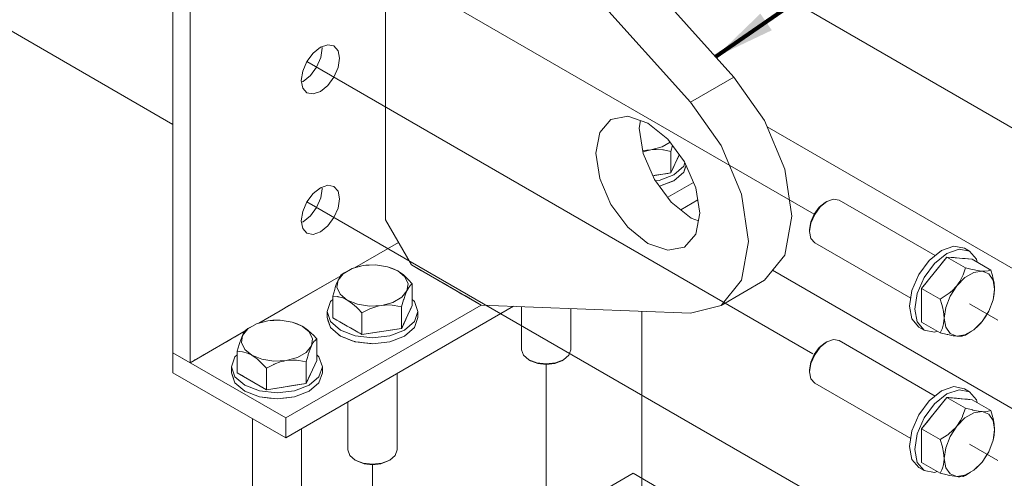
# Model space of a CAD drawing. Header units: millimetres. Extents: x -1413 to 6997, y -739331 to -733391.
# Tile 7 of 47: x 3378 to 3779, y -735585 to -735399. Entities that reach past the tile are written whole.
import ezdxf

# ---------------------------------------------------------------- set-up
doc = ezdxf.new("R2010")
doc.units = ezdxf.units.MM
doc.header["$MEASUREMENT"] = 0
doc.linetypes.add('DGN Style 4', pattern=[476.125756, 237.914182, -118.957091, 0.297393, -118.957091])
doc.layers.add('ENG STEEL', color=5, linetype='Continuous', lineweight=0)
doc.layers.add('Side Slip Cradle Stbd', color=7, linetype='Continuous', lineweight=0)
doc.styles.add('Style-ENGINEERING_0', font='ENGINEERING.shx')
doc.dimstyles.new('MetricMM', dxfattribs={"dimtxt": 3, "dimasz": 3, "dimexe": 1.5, "dimexo": 1.5, "dimgap": 1.5, "dimtad": 1, "dimdec": 0, "dimzin": 7, "dimtxsty": 'Style-ENGINEERING_0', "dimcen": 0.09, "dimclrd": 1, "dimclre": 1, "dimclrt": 7, "dimadec": 0, "dimazin": 3, "dimtfac": 1, "dimtdec": 0, "dimtofl": 0, "dimtmove": 0, "dimatfit": 3, "dimfxl": 1, "dimtzin": 7, "dimlwd": -1, "dimlwe": 0, "dimarcsym": 0})

# ---------------------------------------------------------------- blocks, each defined once
blk = doc.blocks.new('*U59')
at = {"color": 1, "linetype": 'DGN Style 4', "lineweight": 0}
for p, q in [((448.38, 1035.01), (648.24, 919.62)), ((793.33, 1031.81), (991.3, 917.51)), ((719.83, 992.59), (909.36, 883.17)), ((702.84, 945.25), (909.36, 826.01)), ((890.18, 918.74), (991.3, 860.35)), ((702.84, 888.09), (909.36, 768.86)), ((892.43, 860.28), (991.3, 803.2)), ((972.55, 846.68), (984.08, 840.03)), ((839.16, 843.58), (839.16, 752.91)), ((800.27, 821.95), (800.27, 730.46)), ((972.55, 789.53), (984.08, 782.87)), ((729.56, 781.12), (729.56, 689.63))]:
    blk.add_line(p, q, dxfattribs=at)
at = {"color": 7, "linetype": 'Continuous', "lineweight": 0}
for p, q in [((791.43, 1033.93), (876.64, 938.85)), ((858.96, 928.65), (773.75, 1023.72)), ((734.86, 997.82), (734.86, 880.83)), ((876.64, 938.85), (858.96, 928.65)), ((871.46, 911.01), (858.96, 928.65)), ((849.75, 913.68), (841.63, 920.23)), ((734.86, 880.83), (745.47, 862.46)), ((745.47, 862.46), (773.75, 846.13)), ((773.75, 846.13), (858.96, 842.81))]:
    blk.add_line(p, q, dxfattribs=at)
at = {"color": 7, "linetype": 'Continuous', "lineweight": 0, "flags": 128}
for points in [[(876.64, 938.85), (889.14, 921.22), (897.43, 901.42), (900.32, 882.26), (897.43, 866.45), (889.14, 856.22), (871.46, 846.01), (858.96, 842.81)], [(841.63, 920.23), (833.52, 923.05), (826.63, 921.71), (826.63, 921.71)], [(826.63, 921.71), (822.04, 916.42), (820.42, 907.98), (822.04, 897.68), (826.63, 887.07), (833.52, 877.79), (841.63, 871.24), (849.75, 868.42), (856.63, 869.75)], [(838.68, 921.25), (838.1, 918.19), (839.71, 907.88), (844.31, 897.28), (851.19, 888), (859.31, 881.45), (862.26, 880.42)], [(856.63, 869.75), (856.63, 869.75), (861.23, 875.04), (862.85, 883.49), (861.23, 893.79), (856.63, 904.39), (849.75, 913.68)], [(871.46, 846.01), (879.75, 856.24), (882.65, 872.06), (879.75, 891.21), (871.46, 911.01)]]:
    blk.add_lwpolyline(points, dxfattribs=at)
at = {"layer": 'ENG STEEL', "color": 252, "linetype": 'Continuous', "lineweight": 0}
for p, q in [((851.7, 911.04), (851.01, 908.69)), ((839.52, 909.1), (842.92, 909.27)), ((840.18, 908.62), (839.63, 908.43)), ((842.92, 909.27), (840.18, 908.62)), ((848, 909.29), (847.8, 909.33)), ((851.01, 908.69), (848, 909.29)), ((851.01, 908.69), (851.01, 899.91)), ((854.46, 907.33), (851.01, 899.91)), ((851.01, 899.91), (843.66, 898.77)), ((846.24, 896.89), (852.24, 899.2)), ((846.24, 896.89), (844.73, 896.71)), ((909.36, 883.17), (911.43, 885.95)), ((909.57, 883.05), (911.86, 886.14)), ((911.86, 886.14), (914.57, 888.33)), ((958.35, 863.06), (963.36, 867.1)), ((725.8, 862.19), (721.25, 860.97)), ((730.79, 862.44), (725.8, 862.19)), ((725.8, 862.19), (726.82, 862.31)), ((953.09, 852.91), (963.36, 865.68)), ((963.36, 865.68), (973.63, 864.76)), ((963.36, 865.68), (970.96, 861.29)), ((973.63, 864.76), (981.23, 860.37)), ((717.7, 859.1), (719.87, 860.16)), ((969.97, 858.38), (970.96, 861.29)), ((970.96, 861.29), (973.73, 860.62)), ((977.69, 859.91), (978.3, 859.87)), ((715.53, 856.26), (715.81, 856.81)), ((743.58, 851.92), (744.02, 854.8)), ((744.23, 856.43), (745.75, 854.76)), ((745.75, 854.76), (744.95, 854.04)), ((745.75, 845.98), (745.75, 854.76)), ((967.42, 853.99), (964.7, 849.79)), ((967.42, 853.99), (970.75, 857.31)), ((982.12, 857.33), (982.6, 855.22)), ((982.82, 852.61), (982.21, 856.29)), ((713.36, 849.75), (714.16, 852.48)), ((716.41, 850.53), (719.29, 848.16)), ((743.58, 851.92), (741.47, 849.3)), ((743.58, 851.92), (743.31, 851.3)), ((953.09, 852.91), (960.7, 848.52)), ((953.09, 839.22), (953.09, 852.91)), ((960.7, 848.52), (963.46, 850.37)), ((982.21, 848.23), (982.82, 852.61)), ((713.36, 840.97), (713.36, 849.75)), ((715.45, 849.58), (713.36, 849.75)), ((719.29, 848.16), (723.39, 846.5)), ((723.02, 845.2), (721.44, 846.66)), ((741.41, 845.41), (738.42, 845.96)), ((745.75, 845.98), (741.41, 836.63)), ((961.38, 846.36), (960.7, 848.52)), ((728.24, 844.44), (725.22, 842.91)), ((725.22, 834.13), (725.22, 842.91)), ((741.41, 836.63), (741.41, 845.41)), ((748.06, 843.47), (746.65, 839.39)), ((810.27, 844.7), (810.27, 827.96)), ((686.91, 839.73), (682.36, 838.51)), ((691.9, 839.99), (686.91, 839.73)), ((686.91, 839.73), (687.93, 839.86)), ((725.22, 834.13), (713.36, 840.97)), ((746.65, 839.39), (742.64, 835.92)), ((953.09, 839.22), (960.7, 834.83)), ((678, 835.97), (678.81, 836.65)), ((678, 835.97), (678.01, 835.97)), ((678.81, 836.65), (680.98, 837.71)), ((705.33, 833.98), (706.86, 832.31)), ((741.41, 836.63), (725.22, 834.13)), ((960.7, 834.83), (961.59, 836.73)), ((961.59, 836.73), (961.63, 836.85)), ((964.7, 834.51), (967.42, 833.45)), ((967.42, 833.45), (970.75, 833.97)), ((970.96, 833.91), (969.94, 833.58)), ((973.47, 835.54), (970.96, 833.91)), ((674.47, 827.3), (675.27, 830.03)), ((704.69, 829.47), (705.13, 832.35)), ((706.86, 832.31), (706.06, 831.59)), ((706.86, 823.53), (706.86, 832.31)), ((722.48, 831.16), (716.48, 833.47)), ((967.42, 833.45), (966.75, 833.53)), ((969.94, 833.58), (969.94, 833.58)), ((674.47, 818.52), (674.47, 827.3)), ((676.56, 827.12), (674.47, 827.3)), ((677.52, 828.08), (680.4, 825.71)), ((704.69, 829.47), (702.58, 826.84)), ((704.69, 829.47), (704.42, 828.85)), ((810.27, 827.96), (809.51, 825.75)), ((907.98, 822.83), (909.36, 826.01)), ((680.4, 825.71), (684.5, 824.05)), ((684.13, 822.74), (682.55, 824.21)), ((689.34, 821.98), (686.33, 820.45)), ((702.52, 822.96), (699.53, 823.5)), ((706.86, 823.53), (702.52, 814.18)), ((702.52, 814.18), (702.52, 822.96)), ((686.33, 811.67), (674.47, 818.52)), ((686.33, 811.67), (686.33, 820.45)), ((709.17, 821.02), (707.76, 816.93)), ((739.56, 818.22), (739.56, 787.14)), ((702.52, 814.18), (686.33, 811.67)), ((707.76, 816.93), (703.75, 813.47)), ((683.59, 808.7), (677.58, 811.02)), ((953.09, 795.75), (963.36, 808.53)), ((963.36, 808.53), (973.63, 807.61)), ((963.36, 808.53), (970.96, 804.13)), ((981.23, 803.22), (973.63, 807.61)), ((973.8, 803.43), (973.99, 803.38)), ((977.69, 802.76), (974.36, 802.24)), ((977.69, 802.76), (979.23, 802.72)), ((982.21, 799.13), (980.4, 801.7)), ((981.23, 803.22), (982.12, 800.29)), ((967.42, 796.83), (968.96, 799.1)), ((700.67, 795.77), (700.67, 764.68)), ((953.09, 782.06), (953.09, 795.75)), ((960.7, 791.36), (953.09, 795.75)), ((960.7, 791.36), (963.53, 793.21)), ((961.59, 788.44), (960.7, 791.36)), ((963.53, 793.21), (963.72, 793.33)), ((739.56, 787.14), (738.8, 784.93)), ((962.9, 787.99), (962.29, 783.6)), ((977.69, 782.23), (980.4, 786.42)), ((960.7, 777.67), (953.09, 782.06)), ((962.29, 783.6), (962.9, 779.92)), ((977.69, 782.23), (974.36, 778.9)), ((958.35, 777.99), (959.47, 778.38)), ((960.7, 777.67), (961.38, 779.04)), ((961.38, 779.04), (961.59, 779.7)), ((972.97, 778.1), (970.96, 776.76)), ((967.42, 776.3), (965.49, 776.57)), ((969.97, 776.4), (969.91, 776.37)), ((969.98, 776.4), (969.97, 776.4))]:
    blk.add_line(p, q, dxfattribs=at)
at = {"layer": 'ENG STEEL', "color": 252, "linetype": 'Continuous', "lineweight": 0, "flags": 128}
for points in [[(847.8, 909.33), (844.98, 909.46), (843.93, 909.4), (842.92, 909.27), (847.46, 910.49), (850.72, 912.37)], [(854.46, 907.33), (854.19, 906.75), (853.71, 905.71), (852.69, 903.52), (852.25, 902.58), (851.01, 899.91), (849.81, 899.72), (844.76, 898.94), (843.66, 898.77)], [(857.22, 903.04), (856.25, 900.22), (852.24, 896.75), (846.38, 894.49)], [(856.75, 904.12), (856.25, 902.67), (852.24, 899.2)], [(911.43, 885.95), (913.86, 887.92), (914.57, 888.33), (917.28, 889.27), (919.57, 888.82), (958.67, 866.25)], [(948.67, 848.93), (909.57, 871.5), (908.04, 873.26), (907.5, 876.08), (907.5, 876.89), (907.98, 879.99), (909.36, 883.17)], [(907.5, 876.08), (908.04, 879.51), (909.57, 883.05)], [(951.99, 837.19), (949.15, 840.46), (948.16, 845.66), (949.15, 852.02), (951.99, 858.56), (956.23, 864.28), (961.24, 868.32), (966.24, 870.06), (970.49, 869.24), (972.61, 868.01), (975.45, 864.75), (975.67, 863.58)], [(963.36, 867.1), (968.37, 868.84), (972.61, 868.01)], [(725.8, 862.19), (723.06, 861.54), (721.25, 860.97), (717.65, 858.88), (716.89, 858.42), (717.7, 859.1)], [(726.82, 862.31), (727.87, 862.38), (730.79, 862.44), (735.72, 861.68), (737.72, 860.98), (739.82, 860.02), (740.03, 859.9), (742.11, 858.41), (743.55, 857.06), (744.23, 856.43)], [(954.11, 835.97), (951.27, 839.23), (950.28, 844.44), (951.27, 850.79), (954.11, 857.33), (958.35, 863.06)], [(973.63, 864.76), (973.63, 864.76), (970.88, 865.01), (969.73, 865.11), (967.32, 865.33), (966.3, 865.42), (963.36, 865.68), (962.6, 864.73), (959.4, 860.75), (958.24, 859.31), (955.84, 856.33), (954.95, 855.22), (953.09, 852.91), (953.09, 850.97), (953.09, 849.59), (953.09, 846.06), (953.09, 844.58), (953.09, 841.15), (953.09, 840.21), (953.09, 839.22), (953.09, 839.22)], [(717.65, 858.88), (715.53, 856.26), (715.09, 853.38), (716.41, 850.53)], [(715.81, 856.81), (716.09, 857.32), (716.84, 858.38), (716.89, 858.42), (716.9, 858.43)], [(744.02, 854.8), (742.7, 857.65), (739.82, 860.02), (735.72, 861.68)], [(963.46, 850.37), (964.3, 850.93), (965.49, 851.94), (967.42, 853.99), (968.04, 854.8), (968.62, 855.68), (969.91, 858.19), (969.97, 858.38)], [(973.73, 860.62), (974.56, 860.41), (975.75, 860.18), (977.69, 859.91), (974.36, 859.4), (970.75, 857.31)], [(982.21, 856.29), (980.4, 858.86), (977.69, 859.91)], [(978.3, 859.87), (978.88, 859.86), (980.18, 859.99), (980.24, 860.01), (981.23, 860.37)], [(981.23, 860.37), (981.91, 858.22), (982.12, 857.33)], [(714.16, 852.48), (714.41, 853.31), (714.8, 854.45), (715.53, 856.26)], [(744.95, 854.04), (744.71, 853.83), (744.32, 853.28), (743.58, 851.92)], [(982.6, 855.22), (982.82, 852.85), (982.82, 852.61), (982.66, 850.63), (982.21, 848.23), (980.4, 843.58), (979.23, 841.65), (977.69, 839.38), (977.01, 838.59), (976.26, 837.82), (974.36, 836.06), (970.75, 833.97), (969.94, 833.58), (969.63, 833.48), (968.96, 833.41), (967.42, 833.45)], [(743.31, 851.3), (743.03, 850.6), (742.27, 848.4), (742.22, 848.22), (741.41, 845.41)], [(961.63, 836.85), (962.07, 838.45), (962.29, 840.76), (962.9, 845.14), (964.7, 849.79)], [(716.48, 833.47), (712.47, 836.94), (711.06, 841.03), (711.06, 843.47), (712.47, 847.56), (713.36, 848.34)], [(713.36, 840.97), (713.36, 840.97), (715.04, 840), (716.24, 839.31), (719.29, 837.55), (720.58, 836.81), (723.54, 835.09), (724.36, 834.62), (725.22, 834.13), (729.56, 834.8), (731.36, 835.08), (735.16, 835.66), (736.78, 835.91), (741.41, 836.63), (741.73, 837.32), (743.09, 840.24), (743.58, 841.29), (744.59, 843.47), (744.97, 844.29), (745.75, 845.98), (745.75, 845.98)], [(721.44, 846.66), (719.5, 848.04), (719.29, 848.16), (717.5, 849.02), (715.57, 849.54), (715.45, 849.58)], [(745.75, 848.34), (746.65, 847.56), (748.06, 843.47), (748.06, 841.03), (746.65, 836.94), (742.64, 833.47), (736.64, 831.16), (729.56, 830.34), (722.48, 831.16)], [(741.47, 849.3), (737.86, 847.21), (733.31, 845.99), (728.32, 845.74), (723.39, 846.5)], [(738.42, 845.96), (737.52, 846.12), (736.05, 846.19), (733.31, 845.99), (732.3, 845.8), (731.25, 845.54), (728.43, 844.54), (728.24, 844.44)], [(964.7, 834.51), (962.9, 837.08), (962.29, 840.76), (962.28, 840.99), (962.03, 843.54), (961.59, 845.47), (961.38, 846.36)], [(742.64, 835.92), (736.64, 833.61), (729.56, 832.79), (722.48, 833.61), (716.48, 835.92), (712.47, 839.39), (711.06, 843.47)], [(725.22, 842.91), (723.69, 844.58), (723.02, 845.2)], [(809.51, 825.75), (807.34, 823.88), (806.63, 823.47), (803.71, 822.34), (800.27, 821.95), (796.82, 822.34), (793.9, 823.47), (793.2, 823.88), (791.03, 825.75), (790.27, 827.96), (790.27, 845.48)], [(974.36, 836.06), (977.69, 839.38), (980.4, 843.58)], [(675.27, 830.03), (675.51, 830.85), (675.91, 832), (676.64, 833.8), (676.91, 834.36), (677.2, 834.87), (677.95, 835.93), (678, 835.97), (678.76, 836.43), (682.36, 838.51), (684.17, 839.08), (686.91, 839.73)], [(687.93, 839.86), (688.98, 839.92), (691.9, 839.99), (696.83, 839.22), (698.83, 838.53), (700.93, 837.56), (701.14, 837.44), (703.22, 835.95), (704.66, 834.6), (705.33, 833.98)], [(705.13, 832.35), (703.81, 835.19), (700.93, 837.56), (696.83, 839.22)], [(678.76, 836.43), (676.64, 833.8), (676.2, 830.92), (677.52, 828.08)], [(959.47, 835.54), (958.35, 835.15), (954.11, 835.97), (951.99, 837.19)], [(966.75, 833.53), (966, 833.64), (963.72, 834.08), (963.53, 834.13), (960.7, 834.83)], [(706.06, 831.59), (705.82, 831.37), (705.42, 830.82), (704.69, 829.47)], [(907.5, 818.92), (908.04, 822.36), (909.57, 825.89), (911.86, 828.99), (914.57, 831.17)], [(909.36, 826.01), (911.43, 828.8), (913.86, 830.76), (914.57, 831.17), (917.28, 832.11), (919.57, 831.67), (958.67, 809.09)], [(677.58, 811.02), (673.57, 814.48), (672.17, 818.57), (672.17, 821.02), (673.57, 825.11), (674.47, 825.88)], [(682.55, 824.21), (680.6, 825.59), (680.4, 825.71), (678.61, 826.56), (676.68, 827.09), (676.56, 827.12)], [(706.86, 825.88), (707.76, 825.11), (709.17, 821.02), (709.17, 818.57), (707.76, 814.48), (703.75, 811.02), (697.75, 808.7), (690.67, 807.89), (683.59, 808.7)], [(702.58, 826.84), (698.97, 824.76), (694.42, 823.54), (693.41, 823.35), (692.36, 823.09), (689.54, 822.09), (689.34, 821.98)], [(704.42, 828.85), (704.14, 828.14), (703.38, 825.95), (703.33, 825.77), (702.52, 822.96)], [(676.15, 817.55), (677.35, 816.86), (680.4, 815.09), (681.69, 814.35), (684.65, 812.64), (685.47, 812.17), (686.33, 811.67), (690.67, 812.34), (692.47, 812.62), (696.27, 813.21), (697.89, 813.46), (702.52, 814.18), (702.84, 814.87), (704.2, 817.79), (704.68, 818.84), (705.7, 821.02), (706.08, 821.84), (706.86, 823.53), (706.86, 823.53)], [(686.33, 820.45), (684.8, 822.12), (684.13, 822.74)], [(699.53, 823.5), (698.63, 823.67), (697.16, 823.74), (694.42, 823.54), (689.43, 823.28), (684.5, 824.05)], [(807.34, 823.88), (804.09, 822.63), (800.27, 822.19), (796.44, 822.63), (793.2, 823.88)], [(948.67, 791.77), (909.57, 814.35), (908.04, 816.11), (907.5, 818.92), (907.5, 819.74), (907.98, 822.83)], [(703.75, 813.47), (697.75, 811.15), (690.67, 810.34), (683.59, 811.15), (677.58, 813.47), (673.57, 816.93), (672.17, 821.02)], [(674.47, 818.52), (674.47, 818.52), (676.15, 817.55)], [(958.35, 777.99), (954.11, 778.82), (951.99, 780.04), (949.15, 783.3), (948.16, 788.51), (949.15, 794.86), (951.99, 801.4), (956.23, 807.13), (961.24, 811.17), (966.24, 812.91), (970.49, 812.08), (972.61, 810.86), (975.45, 807.59), (975.67, 806.43)], [(954.11, 778.82), (951.27, 782.08), (950.28, 787.28), (951.27, 793.64), (954.11, 800.18), (958.35, 805.9), (963.36, 809.94), (968.37, 811.68), (972.61, 810.86)], [(738.8, 784.93), (736.63, 783.05), (735.92, 782.65), (733, 781.52), (729.56, 781.12), (726.11, 781.52), (723.19, 782.65), (722.49, 783.05), (720.32, 784.93), (719.56, 787.14), (719.56, 806.67)], [(973.63, 807.61), (973.63, 807.61), (971.77, 807.77), (970.88, 807.85), (968.48, 808.07), (967.32, 808.17), (964.12, 808.46), (963.36, 808.53), (960.42, 804.87), (959.4, 803.6), (956.99, 800.6), (955.84, 799.18), (953.09, 795.75), (953.09, 794.76)], [(974.36, 802.24), (970.75, 800.16), (967.42, 796.83)], [(968.96, 799.1), (969.63, 800.41), (969.94, 801.27), (970.96, 804.13), (973.8, 803.43)], [(973.99, 803.38), (976.26, 802.94), (977.01, 802.83), (977.69, 802.76), (980.4, 801.7)], [(979.23, 802.72), (979.9, 802.78), (980.21, 802.88), (981.23, 803.22)], [(699.91, 762.47), (697.74, 760.6), (697.03, 760.19), (694.11, 759.07), (690.67, 758.67), (687.22, 759.07), (684.3, 760.19), (683.6, 760.6), (681.43, 762.47), (680.67, 764.68), (680.67, 799.85)], [(982.12, 800.29), (982.16, 800.13), (982.66, 797.61), (982.82, 795.46), (982.82, 795.22), (982.6, 793.1), (982.21, 791.07), (980.4, 786.42), (978.88, 783.92), (978.3, 783.04), (977.69, 782.23), (975.75, 780.18), (974.36, 778.9), (970.75, 776.82), (969.97, 776.4), (970.96, 776.76)], [(982.21, 791.07), (982.82, 795.46), (982.21, 799.13)], [(953.09, 794.76), (953.09, 793.82), (953.09, 790.39), (953.09, 788.91), (953.09, 785.38), (953.09, 784), (953.09, 782.06), (953.09, 782.06)], [(963.72, 793.33), (966, 795.27), (966.75, 796.05), (967.42, 796.83), (964.7, 792.64), (962.9, 787.99)], [(961.59, 779.7), (962.03, 781.11), (962.28, 783.37), (962.29, 783.6), (962.07, 786.15), (961.63, 788.27), (961.59, 788.44)], [(736.63, 783.05), (733.38, 781.8), (729.56, 781.36), (725.73, 781.8), (722.49, 783.05)], [(965.49, 776.57), (964.3, 776.8), (963.46, 777), (960.7, 777.67)], [(970.75, 776.82), (967.42, 776.3), (964.7, 777.36), (962.9, 779.92)], [(969.91, 776.37), (968.62, 776.25), (968.04, 776.26), (967.42, 776.3)]]:
    blk.add_lwpolyline(points, dxfattribs=at)
at = {"layer": 'Side Slip Cradle Stbd', "color": 3, "linetype": 'Continuous', "lineweight": 0}
for p, q in [((702.84, 932.54), (701.16, 934.48)), ((734.86, 922.22), (734.86, 920.91)), ((849.72, 889.99), (860.25, 896.07)), ((706.77, 885.82), (708.46, 889.71)), ((862, 888.91), (855.04, 884.89)), ((715.53, 885.63), (713.84, 881.74)), ((722.17, 861.26), (740.16, 871.64)), ((740.16, 871.64), (722.17, 861.26)), ((683.28, 838.8), (716.6, 858.04)), ((749.53, 860.12), (750.57, 859.51)), ((750.57, 859.51), (751.49, 858.98)), ((751.49, 858.98), (753.1, 858.05)), ((753.1, 858.05), (754.13, 857.46)), ((754.13, 857.46), (756.07, 856.33)), ((756.07, 856.33), (757.07, 855.76)), ((757.07, 855.76), (757.87, 855.3)), ((757.87, 855.3), (758.32, 855.04)), ((758.32, 855.04), (758.39, 855)), ((758.39, 855), (760.51, 853.77)), ((760.51, 853.77), (761.49, 853.21)), ((761.49, 853.21), (763.74, 851.91)), ((763.74, 851.91), (765.3, 851)), ((765.3, 851), (765.97, 850.62)), ((765.97, 850.62), (766.22, 850.48)), ((766.22, 850.48), (767.36, 849.82)), ((767.36, 849.82), (773.75, 846.13)), ((694.2, 800.2), (773.75, 846.13)), ((787, 845.61), (694.2, 792.04)), ((711.55, 839.6), (712.3, 837.41)), ((655.31, 822.65), (677.71, 835.58)), ((655.31, 833.98), (655.31, 822.65)), ((713.49, 836.06), (715.44, 834.36)), ((715.44, 834.36), (715.6, 834.23)), ((715.6, 834.23), (715.96, 833.92)), ((718.42, 832.72), (719.23, 832.41)), ((719.23, 832.41), (721.32, 831.6)), ((721.32, 831.6), (722.29, 831.23)), ((724.04, 830.98), (724.23, 830.96)), ((724.23, 830.96), (725.88, 830.77)), ((725.88, 830.77), (726.25, 830.72)), ((726.25, 830.72), (729.01, 830.41)), ((648.24, 826.74), (655.31, 822.65)), ((648.24, 826.74), (694.2, 800.2)), ((648.24, 818.57), (648.24, 826.74)), ((694.2, 792.04), (648.24, 818.57)), ((696.77, 808.59), (697.74, 808.7)), ((694.2, 800.2), (694.2, 792.04)), ((835.62, 777.63), (658.85, 675.57)), ((870.98, 757.22), (835.62, 777.63))]:
    blk.add_line(p, q, dxfattribs=at)
at = {"layer": 'Side Slip Cradle Stbd', "color": 3, "linetype": 'Continuous', "lineweight": 0, "flags": 128}
for points in [[(655.31, 1000.25), (655.31, 1000.25), (655.31, 940.03), (655.31, 882.87), (655.31, 833.98)], [(648.24, 826.74), (648.24, 886.96), (648.24, 944.11), (648.24, 993)], [(734.86, 978.07), (734.86, 938.85), (734.86, 937.96), (734.86, 936.69), (734.86, 935.38), (734.86, 934.34), (734.86, 933.7)], [(713.84, 951.6), (713.84, 951.6), (711.32, 952.09), (708.34, 951.05), (705.37, 948.65), (702.84, 945.25), (701.16, 941.36), (700.57, 937.58), (701.16, 934.48)], [(700.68, 936.97), (701.27, 937.17), (704.25, 939.57), (706.77, 942.98), (708.46, 946.86), (709.05, 950.64), (708.93, 951.26)], [(713.84, 951.6), (715.53, 949.66), (716.12, 946.56), (715.53, 942.78), (713.84, 938.89), (711.32, 935.49), (708.34, 933.09), (705.37, 932.05), (702.84, 932.54)], [(734.86, 933.7), (734.86, 928.8), (734.86, 923.9)], [(734.86, 923.9), (734.86, 923.27), (734.86, 922.22)], [(734.86, 920.91), (734.86, 887.36), (734.86, 886.42), (734.86, 885.21), (734.86, 884.05)], [(846.38, 894.49), (851.64, 896.52), (852.24, 896.75), (856.25, 900.22), (856.25, 900.22), (856.45, 900.78), (856.87, 902.01), (857.22, 903.04)], [(713.84, 894.44), (713.84, 894.44), (711.32, 894.93), (708.34, 893.9), (705.37, 891.49), (702.84, 888.09), (701.16, 884.2), (700.57, 880.42), (701.16, 877.33), (702.84, 875.39), (702.84, 875.39)], [(708.46, 889.71), (709.05, 893.49), (708.93, 894.1)], [(713.84, 894.44), (715.53, 892.5), (716.12, 889.41), (715.53, 885.63)], [(700.68, 879.81), (701.27, 880.02), (704.25, 882.42), (706.77, 885.82)], [(734.86, 884.05), (734.86, 883.19), (734.86, 882.75), (734.86, 880.83), (734.86, 880.83)], [(713.84, 881.74), (711.32, 878.34), (708.34, 875.93), (705.37, 874.9), (702.84, 875.39)], [(745.47, 862.46), (745.47, 862.46), (749.53, 860.12)], [(716.6, 858.04), (697.98, 847.29), (695.79, 846.02), (692.01, 843.84), (683.28, 838.8)], [(711.06, 841.03), (711.06, 841.03), (711.55, 839.6)], [(729.01, 830.41), (729.56, 830.34), (736.64, 831.16), (742.64, 833.47), (746.65, 836.94), (747.65, 839.84)], [(747.65, 839.84), (748.06, 841.03), (748.06, 841.03)], [(677.71, 835.58), (674.08, 833.49), (673.6, 833.21), (672.09, 832.34), (670.06, 831.17), (668.12, 830.05), (661.05, 825.97), (660.19, 825.47), (659.05, 824.81), (657.99, 824.2), (657.25, 823.78), (656.9, 823.57), (655.31, 822.65)], [(712.3, 837.41), (712.47, 836.94), (713.49, 836.06)], [(715.96, 833.92), (716.48, 833.47), (718.42, 832.72)], [(722.29, 831.23), (722.48, 831.16), (724.04, 830.98)], [(672.17, 818.57), (672.17, 818.57), (672.39, 817.91)], [(672.39, 817.91), (673.57, 814.48), (677.58, 811.02), (683.59, 808.7), (687.65, 808.24)], [(697.74, 808.7), (697.75, 808.7), (703.75, 811.02), (707.76, 814.48), (709.17, 818.57), (709.17, 818.57)], [(687.65, 808.24), (689.34, 808.04), (690.67, 807.89), (691.9, 808.03), (694.64, 808.35), (696.77, 808.59)]]:
    blk.add_lwpolyline(points, dxfattribs=at)
at = {"color": 1, "linetype": 'Continuous'}
blk.add_leader([(869.23, 947.13), (1041, 1066.15)], dimstyle='MetricMM', override={"dimtxt": 25, "dimasz": 25, "dimgap": 12.5, "dimclrd": 0, "dimlwd": 65534}, dxfattribs=at)

msp = doc.modelspace()

# ---------------------------------------------------------------- block references
at = {"layer": 'Side Slip Cradle Stbd', "color": 7, "linetype": 'Continuous', "lineweight": 0}
msp.add_blockref('*U59', (2791.75, -736360.85), dxfattribs=at)

doc.saveas('drawing.dxf')
